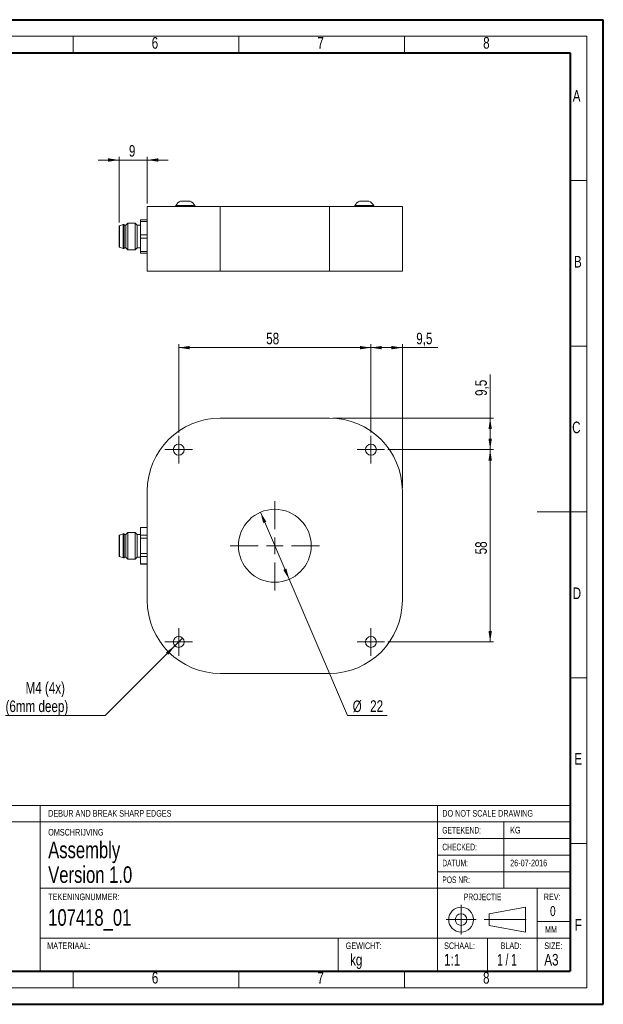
# Model space of a CAD drawing. Header units: millimetres. Extents: x 0 to 420, y 0 to 297.
# Tile 4 of 4: x 244 to 420, y 0 to 297. Entities that reach past the tile are written whole.
import ezdxf

# ---------------------------------------------------------------- set-up
doc = ezdxf.new("R2010")
doc.units = ezdxf.units.MM
doc.linetypes.add('CENTERX2', pattern=[20.32, 12.7, -2.54, 2.54, -2.54])
doc.styles.add('SLDTEXTSTYLE0', font='TXT', dxfattribs={"width": 0.75})
doc.styles.add('SLDTEXTSTYLE1', font='TXT', dxfattribs={"width": 0.605})
doc.styles.add('SLDTEXTSTYLE2', font='TXT', dxfattribs={"width": 0.65})
doc.dimstyles.new('SLDDIMSTYLE0', dxfattribs={"dimtxt": 3.5, "dimasz": 3.302, "dimexe": 0, "dimexo": 0.0625, "dimgap": 0.875, "dimtad": 1, "dimdec": 1, "dimrnd": 1e-09, "dimzin": 12, "dimdsep": 46, "dimtxsty": 'SLDTEXTSTYLE0', "dimsah": 1, "dimcen": 0.09, "dimadec": 0, "dimazin": 3, "dimtfac": 1, "dimtdec": 1, "dimtofl": 0, "dimtmove": 0, "dimatfit": 3, "dimfxl": 1, "dimfrac": 2, "dimtolj": 1, "dimtzin": 12, "dimarcsym": 0})
doc.dimstyles.new('SLDDIMSTYLE1', dxfattribs={"dimtxt": 3.5, "dimasz": 3.302, "dimexe": 0, "dimexo": 0.0625, "dimgap": 0.875, "dimtad": 1, "dimrnd": 1e-09, "dimzin": 12, "dimdsep": 46, "dimtxsty": 'SLDTEXTSTYLE0', "dimsah": 1, "dimcen": 0.09, "dimadec": 0, "dimazin": 3, "dimtfac": 1, "dimtofl": 0, "dimtmove": 0, "dimatfit": 3, "dimfxl": 1, "dimfrac": 2, "dimtolj": 1, "dimtzin": 12, "dimarcsym": 0})
doc.dimstyles.new('SLDDIMSTYLE2', dxfattribs={"dimtxt": 3.5, "dimasz": 3.302, "dimexe": 0, "dimexo": 0.0625, "dimgap": 0.875, "dimtad": 1, "dimdec": 0, "dimrnd": 1e-09, "dimzin": 12, "dimdsep": 46, "dimtxsty": 'SLDTEXTSTYLE0', "dimsah": 1, "dimcen": 0.09, "dimadec": 0, "dimazin": 3, "dimtfac": 1, "dimtdec": 0, "dimtmove": 0, "dimatfit": 0, "dimfxl": 1, "dimfrac": 2, "dimtolj": 1, "dimtzin": 12, "dimarcsym": 0})
doc.dimstyles.new('SLDDIMSTYLE4', dxfattribs={"dimtxt": 3.5, "dimasz": 3.302, "dimexe": 0, "dimexo": 0.0625, "dimgap": 0.875, "dimtad": 0, "dimtih": 1, "dimtoh": 1, "dimdec": 6, "dimrnd": 1e-09, "dimzin": 12, "dimdsep": 46, "dimtxsty": 'SLDTEXTSTYLE0', "dimblk1": 'NONE', "dimsah": 1, "dimcen": 0, "dimadec": 0, "dimazin": 3, "dimtfac": 1, "dimtmove": 0, "dimatfit": 3, "dimldrblk": 'NONE', "dimfxl": 1, "dimfrac": 2, "dimtolj": 1, "dimtzin": 12, "dimarcsym": 0})
doc.dimstyles.new('SLDDIMSTYLE5', dxfattribs={"dimtxt": 3.5, "dimasz": 3.302, "dimexe": 0, "dimexo": 0.0625, "dimgap": 0.875, "dimtad": 0, "dimtih": 1, "dimtoh": 1, "dimrnd": 1e-09, "dimzin": 12, "dimdsep": 46, "dimtxsty": 'SLDTEXTSTYLE0', "dimsah": 1, "dimcen": 0, "dimadec": 0, "dimazin": 3, "dimtfac": 1, "dimtmove": 0, "dimatfit": 3, "dimfxl": 1, "dimfrac": 2, "dimtolj": 1, "dimtzin": 12, "dimarcsym": 0})

# ---------------------------------------------------------------- blocks, each defined once
blk = doc.blocks.new('_D_2')
at = {"color": 7, "linetype": 'Continuous', "lineweight": 0}
for p, q in [((273.93, 236.03), (273.93, 255.89)), ((282.43, 241.82), (282.43, 255.89)), ((273.93, 254.89), (267.58, 254.89)), ((273.93, 254.89), (282.43, 254.89)), ((282.43, 254.89), (288.78, 254.89))]:
    blk.add_line(p, q, dxfattribs=at)
for points in [[(273.93, 254.89), (270.63, 255.4), (270.63, 254.38)], [(282.43, 254.89), (285.73, 254.38), (285.73, 255.4)]]:
    blk.add_solid(points, dxfattribs=at)
at = {"color": 7, "linetype": 'Continuous', "lineweight": 0, "insert": (276.89, 259.4), "char_height": 3.5, "attachment_point": 1, "style": 'SLDTEXTSTYLE0'}
blk.add_mtext('9', dxfattribs=at)
blk = doc.blocks.new('_D_6')
at = {"color": 7, "linetype": 'Continuous', "lineweight": 0}
for p, q in [((291.93, 172.67), (291.93, 199.29)), ((349.93, 172.67), (349.93, 199.29)), ((291.93, 198.29), (349.93, 198.29))]:
    blk.add_line(p, q, dxfattribs=at)
for points in [[(291.93, 198.29), (295.23, 197.78), (295.23, 198.8)], [(349.93, 198.29), (346.63, 198.8), (346.63, 197.78)]]:
    blk.add_solid(points, dxfattribs=at)
at = {"color": 7, "linetype": 'Continuous', "lineweight": 0, "insert": (318.34, 202.8), "char_height": 3.5, "attachment_point": 1, "style": 'SLDTEXTSTYLE0'}
blk.add_mtext('58', dxfattribs=at)
blk = doc.blocks.new('_D_7')
at = {"color": 7, "linetype": 'Continuous', "lineweight": 0}
for p, q in [((355.08, 167.52), (386.93, 167.52)), ((385.93, 167.52), (385.93, 109.52)), ((355.08, 109.52), (386.93, 109.52))]:
    blk.add_line(p, q, dxfattribs=at)
for points in [[(385.93, 167.52), (385.42, 164.22), (386.44, 164.22)], [(385.93, 109.52), (386.44, 112.82), (385.42, 112.82)]]:
    blk.add_solid(points, dxfattribs=at)
at = {"color": 7, "linetype": 'Continuous', "lineweight": 0, "insert": (381.42, 135.94), "char_height": 3.5, "attachment_point": 1, "rotation": 90, "style": 'SLDTEXTSTYLE0'}
blk.add_mtext('58', dxfattribs=at)
blk = doc.blocks.new('_D_8')
at = {"color": 7, "linetype": 'Continuous', "lineweight": 0}
for p, q in [((385.93, 177.02), (385.93, 190.18)), ((338.43, 177.02), (386.93, 177.02)), ((385.93, 177.02), (385.93, 167.52)), ((355.08, 167.52), (386.93, 167.52))]:
    blk.add_line(p, q, dxfattribs=at)
for points in [[(385.93, 177.02), (385.42, 173.72), (386.44, 173.72)], [(385.93, 167.52), (386.44, 170.82), (385.42, 170.82)]]:
    blk.add_solid(points, dxfattribs=at)
at = {"color": 7, "linetype": 'Continuous', "lineweight": 0, "insert": (381.42, 183.72), "char_height": 3.5, "attachment_point": 1, "rotation": 90, "style": 'SLDTEXTSTYLE0'}
blk.add_mtext('9,5', dxfattribs=at)
blk = doc.blocks.new('_D_9')
at = {"color": 7, "linetype": 'Continuous', "lineweight": 0}
for p, q in [((349.93, 172.67), (349.93, 199.29)), ((359.43, 156.02), (359.43, 199.29)), ((359.43, 198.29), (349.93, 198.29)), ((359.43, 198.29), (370.09, 198.29))]:
    blk.add_line(p, q, dxfattribs=at)
for points in [[(349.93, 198.29), (353.23, 197.78), (353.23, 198.8)], [(359.43, 198.29), (356.13, 198.8), (356.13, 197.78)]]:
    blk.add_solid(points, dxfattribs=at)
at = {"color": 7, "linetype": 'Continuous', "lineweight": 0, "insert": (363.62, 202.8), "char_height": 3.5, "attachment_point": 1, "style": 'SLDTEXTSTYLE0'}
blk.add_mtext('9,5', dxfattribs=at)
blk = doc.blocks.new('_D_10')
at = {"color": 7, "linetype": 'Continuous', "lineweight": 0}
for p, q in [((293.1, 110.69), (290.76, 108.36)), ((290.76, 108.36), (269.77, 87.36)), ((269.77, 87.36), (239.66, 87.36))]:
    blk.add_line(p, q, dxfattribs=at)
blk.add_solid([(290.76, 108.36), (288.07, 106.38), (288.79, 105.66)], dxfattribs=at)
at = {"color": 7, "linetype": 'Continuous', "lineweight": 0, "char_height": 3.5, "attachment_point": 1, "style": 'SLDTEXTSTYLE0'}
for s, insert in [('M4 (4x)', (245.7, 97.43)), ('(6mm deep)', (239.66, 91.87))]:
    blk.add_mtext(s, dxfattribs=dict(at, insert=insert))
blk = doc.blocks.new('_NONE')
blk = doc.blocks.new('_D_11')
at = {"color": 7, "linetype": 'Continuous', "lineweight": 0}
for p, q in [((316.6, 148.63), (325.26, 128.41)), ((325.26, 128.41), (342.84, 87.36)), ((342.84, 87.36), (354.88, 87.36))]:
    blk.add_line(p, q, dxfattribs=at)
for points in [[(316.6, 148.63), (317.43, 145.4), (318.37, 145.8)], [(325.26, 128.41), (324.43, 131.65), (323.49, 131.25)]]:
    blk.add_solid(points, dxfattribs=at)
at = {"color": 7, "linetype": 'Continuous', "lineweight": 0, "char_height": 3.5, "attachment_point": 1, "style": 'SLDTEXTSTYLE0'}
for s, insert in [('%%c', (344.43, 91.87)), ('22', (349.71, 91.92))]:
    blk.add_mtext(s, dxfattribs=dict(at, insert=insert))
blk = doc.blocks.new('SW_CENTERMARKSYMBOL_0')
at = {"color": 0, "linetype": 'Continuous', "lineweight": 0}
for p, q in [((0, 2.5), (0, 4.15)), ((-2.5, 0), (-4.15, 0)), ((0, 0), (-2.5, 0)), ((0, 0), (0, 2.5)), ((0, 0), (0, -2.5)), ((0, 0), (2.5, 0)), ((2.5, 0), (4.15, 0)), ((0, -2.5), (0, -4.15))]:
    blk.add_line(p, q, dxfattribs=at)
blk = doc.blocks.new('SW_CENTERMARKSYMBOL_1')
at = {"color": 0, "linetype": 'Continuous', "lineweight": 0}
for p, q in [((0, 2.5), (0, 4.15)), ((-2.5, 0), (-4.15, 0)), ((0, 0), (-2.5, 0)), ((0, 0), (0, 2.5)), ((0, 0), (0, -2.5)), ((0, 0), (2.5, 0)), ((2.5, 0), (4.15, 0)), ((0, -2.5), (0, -4.15))]:
    blk.add_line(p, q, dxfattribs=at)
blk = doc.blocks.new('SW_CENTERMARKSYMBOL_2')
at = {"color": 0, "linetype": 'Continuous', "lineweight": 0}
for p, q in [((0, 2.5), (0, 4.15)), ((-2.5, 0), (-4.15, 0)), ((0, 0), (-2.5, 0)), ((0, 0), (0, 2.5)), ((0, 0), (0, -2.5)), ((0, 0), (2.5, 0)), ((2.5, 0), (4.15, 0)), ((0, -2.5), (0, -4.15))]:
    blk.add_line(p, q, dxfattribs=at)
blk = doc.blocks.new('SW_CENTERMARKSYMBOL_3')
at = {"color": 0, "linetype": 'Continuous', "lineweight": 0}
for p, q in [((0, 2.5), (0, 4.15)), ((-2.5, 0), (-4.15, 0)), ((0, 0), (-2.5, 0)), ((0, 0), (0, 2.5)), ((0, 0), (0, -2.5)), ((0, 0), (2.5, 0)), ((2.5, 0), (4.15, 0)), ((0, -2.5), (0, -4.15))]:
    blk.add_line(p, q, dxfattribs=at)
blk = doc.blocks.new('SW_CENTERMARKSYMBOL_4')
at = {"color": 0, "linetype": 'Continuous', "lineweight": 0}
for p, q in [((0, 5), (0, 13.5)), ((-5, 0), (-13.5, 0)), ((0, 0), (-2.5, 0)), ((0, 0), (0, 2.5)), ((0, 0), (0, -2.5)), ((0, 0), (2.5, 0)), ((5, 0), (13.5, 0)), ((0, -5), (0, -13.5))]:
    blk.add_line(p, q, dxfattribs=at)

msp = doc.modelspace()

# ---------------------------------------------------------------- linework, layer by layer
at = {"color": 7, "linetype": 'Continuous', "lineweight": 40}
for p, q in [((0.0788436, 297.2147802), (420.0788436, 297.2147802)), ((420.0788436, 0.2147802), (420.0788436, 297.2147802)), ((20.0788436, 287.2147802), (410.0788436, 287.2147802)), ((410.0788436, 287.2147802), (410.0788436, 10.2147802)), ((20.0788436, 10.2147802), (410.0788436, 10.2147802)), ((0.0788436, 0.2147802), (420.0788436, 0.2147802))]:
    msp.add_line(p, q, dxfattribs=at)
at = {"color": 7, "linetype": 'Continuous', "lineweight": 0}
for p, q in [((15.0788436, 292.2147802), (415.0788436, 292.2147802)), ((260.0788436, 292.2147802), (260.0788436, 287.2147802)), ((310.0788436, 292.2147802), (310.0788436, 287.2147802)), ((360.0788436, 292.2147802), (360.0788436, 287.2147802)), ((415.0788436, 292.2147802), (415.0788436, 5.2147802)), ((410.0788436, 248.7147802), (415.0788436, 248.7147802)), ((410.0788436, 198.7147802), (415.0788436, 198.7147802)), ((415.0788436, 148.7147802), (400.0788436, 148.7147802)), ((410.0788436, 98.7147802), (415.0788436, 98.7147802)), ((250.0788436, 60.2147802), (170.0788436, 60.2147802)), ((250.0788436, 60.2147802), (370.0788436, 60.2147802)), ((410.0788436, 60.2147802), (370.0788436, 60.2147802)), ((290.0788436, 55.2147802), (170.0788436, 55.2147802)), ((370.0788436, 55.2147802), (290.0788436, 55.2147802)), ((410.0788436, 55.2147802), (370.0788436, 55.2147802)), ((415.0788436, 48.7147802), (410.0788436, 48.7147802)), ((396.6104682, 29.5082988), (385.6104682, 27.5082988)), ((385.6104682, 27.5082988), (385.6104682, 24.0082988)), ((396.6104682, 22.0082988), (396.6104682, 29.5082988)), ((385.6104682, 24.0082988), (396.6104682, 22.0082988)), ((260.0788436, 10.2147802), (260.0788436, 5.2147802)), ((310.0788436, 10.2147802), (310.0788436, 5.2147802)), ((360.0788436, 10.2147802), (360.0788436, 5.2147802)), ((15.0788436, 5.2147802), (415.0788436, 5.2147802))]:
    msp.add_line(p, q, dxfattribs=at)
at = {"color": 7, "linetype": 'Continuous', "lineweight": 15}
for p, q in [((282.4310031, 240.8250004), (282.4310031, 221.325)), ((282.4310031, 240.8250004), (304.431003, 240.8250004)), ((291.0810033, 241.2050005), (291.0810033, 240.8250004)), ((291.0810033, 241.2050005), (296.7810029, 241.2050005)), ((292.5060032, 242.4750004), (295.356003, 242.4750004)), ((296.7810029, 240.8250004), (296.7810029, 241.2050005)), ((304.431003, 240.8250004), (304.431003, 221.325)), ((304.431003, 240.8250004), (337.4310028, 240.8250004)), ((337.4310028, 240.8250004), (337.4310028, 221.325)), ((337.4310028, 240.8250004), (359.4310027, 240.8250004)), ((345.0810056, 241.2050005), (345.0810056, 240.8250004)), ((345.0810056, 241.2050005), (350.7810053, 241.2050005)), ((346.5060037, 242.4750004), (349.3559998, 242.4750004)), ((350.7810053, 240.8250004), (350.7810053, 241.2050005)), ((359.4310027, 240.8250004), (359.4310027, 221.325)), ((274.0310034, 235.025), (273.9310026, 235.025)), ((273.9310026, 235.025), (273.9310026, 228.6250002)), ((275.1310029, 235.4250003), (274.0310034, 235.025)), ((274.0310034, 235.025), (274.0310034, 231.8249999)), ((275.4310029, 235.4250003), (275.1310029, 235.4250003)), ((275.1310029, 235.4250003), (275.1310029, 228.2249999)), ((275.4310029, 235.4250003), (275.4310029, 228.2249999)), ((275.931003, 235.2249997), (275.4310029, 235.2249997)), ((276.5310029, 235.8249996), (275.931003, 235.2249997)), ((275.931003, 235.2249997), (275.931003, 231.8249999)), ((278.8310032, 235.8249996), (276.5310029, 235.8249996)), ((276.5310029, 235.8249996), (276.5310029, 227.8250001)), ((279.4310031, 235.2249997), (278.8310032, 235.8249996)), ((278.8310032, 235.8249996), (278.8310032, 227.8250001)), ((280.431003, 235.2249997), (279.4310031, 235.2249997)), ((279.4310031, 235.2249997), (279.4310031, 228.425)), ((280.431003, 236.8249997), (282.4310031, 236.8249997)), ((280.431003, 236.8249997), (280.431003, 236.3093134)), ((282.4310031, 236.3093134), (280.431003, 236.3093134)), ((280.431003, 236.3093134), (280.431003, 232.3406862)), ((274.0310034, 231.8249999), (274.0310034, 228.6250002)), ((275.931003, 231.8249999), (275.931003, 228.425)), ((280.431003, 231.3093135), (280.431003, 232.3406862)), ((280.431003, 232.3406862), (282.4310031, 232.3406862)), ((282.4310031, 231.3093135), (280.431003, 231.3093135)), ((280.431003, 231.3093135), (280.431003, 227.3406863)), ((273.9310026, 228.6250002), (274.0310034, 228.6250002)), ((274.0310034, 228.6250002), (275.1310029, 228.2249999)), ((275.1310029, 228.2249999), (275.4310029, 228.2249999)), ((275.4310029, 228.425), (275.931003, 228.425)), ((275.931003, 228.425), (276.5310029, 227.8250001)), ((276.5310029, 227.8250001), (278.8310032, 227.8250001)), ((278.8310032, 227.8250001), (279.4310031, 228.425)), ((279.4310031, 228.425), (280.431003, 228.425)), ((280.431003, 227.3406863), (282.4310031, 227.3406863)), ((280.431003, 226.825), (280.431003, 227.3406863)), ((282.4310031, 226.825), (280.431003, 226.825)), ((282.4310031, 221.325), (304.431003, 221.325)), ((304.431003, 221.325), (337.4310028, 221.325)), ((337.4310028, 221.325), (359.4310027, 221.325)), ((304.431003, 177.0226666), (337.4310028, 177.0226666)), ((282.4310031, 122.0226669), (282.4310031, 155.0226667)), ((359.4310027, 155.0226667), (359.4310027, 122.0226669)), ((282.4310031, 144.0226667), (280.431003, 144.0226667)), ((280.431003, 143.9984375), (280.431003, 144.0226667)), ((282.4310031, 143.9984375), (280.431003, 143.9984375)), ((280.431003, 143.9984375), (280.431003, 141.7071492)), ((274.0310034, 141.7226688), (273.9310026, 141.7226688)), ((273.9310026, 141.7226688), (273.9310026, 135.3226685)), ((275.1310029, 142.1226681), (274.0310034, 141.7226688)), ((274.0310034, 141.7226688), (274.0310034, 135.3226685)), ((275.4310029, 142.1226681), (275.1310029, 142.1226681)), ((275.1310029, 142.1226681), (275.1310029, 134.9226654)), ((275.4310029, 142.1226681), (275.4310029, 134.9226654)), ((275.931003, 141.9226685), (275.4310029, 141.9226685)), ((276.5310029, 142.5226674), (275.931003, 141.9226685)), ((275.931003, 141.9226685), (275.931003, 135.1226688)), ((278.8310032, 142.5226674), (276.5310029, 142.5226674)), ((276.5310029, 142.5226674), (276.5310029, 134.5226661)), ((279.4310031, 141.9226685), (278.8310032, 142.5226674)), ((278.8310032, 142.5226674), (278.8310032, 134.5226661)), ((280.431003, 141.9226685), (279.4310031, 141.9226685)), ((279.4310031, 141.9226685), (279.4310031, 135.1226688)), ((280.431003, 141.7071492), (282.4310031, 141.7071492)), ((280.431003, 140.813955), (280.431003, 141.7071492)), ((282.4310031, 140.813955), (280.431003, 140.813955)), ((280.431003, 140.813955), (280.431003, 136.2313786)), ((273.9310026, 135.3226685), (274.0310034, 135.3226685)), ((274.0310034, 135.3226685), (275.1310029, 134.9226654)), ((275.1310029, 134.9226654), (275.4310029, 134.9226654)), ((275.4310029, 135.1226688), (275.931003, 135.1226688)), ((275.931003, 135.1226688), (276.5310029, 134.5226661)), ((276.5310029, 134.5226661), (278.8310032, 134.5226661)), ((278.8310032, 134.5226661), (279.4310031, 135.1226688)), ((279.4310031, 135.1226688), (280.431003, 135.1226688)), ((280.431003, 136.2313786), (282.4310031, 136.2313786)), ((280.431003, 135.3381843), (280.431003, 136.2313786)), ((282.4310031, 135.3381843), (280.431003, 135.3381843)), ((280.431003, 135.3381843), (280.431003, 133.0468961)), ((280.431003, 133.0468961), (282.4310031, 133.0468961)), ((280.431003, 133.0226668), (280.431003, 133.0468961)), ((280.431003, 133.0226668), (282.4310031, 133.0226668)), ((337.4310028, 100.022667), (304.431003, 100.022667)), ((250.0788436, 60.2147802), (250.0788436, 10.2147802)), ((370.0788436, 60.2147802), (370.0788436, 10.2147802)), ((390.0788436, 55.2147802), (390.0788436, 35.2147802)), ((370.0788436, 50.2147802), (410.0788436, 50.2147802)), ((370.0788436, 45.2147802), (410.0788436, 45.2147802)), ((370.0788436, 40.2147802), (410.0788436, 40.2147802)), ((250.0788436, 35.2147802), (410.0788436, 35.2147802)), ((400.0788436, 20.2147802), (400.0788436, 35.2147802)), ((400.0788436, 25.2147802), (410.0788436, 25.2147802)), ((250.0788436, 20.2147802), (410.0788436, 20.2147802)), ((340.0788436, 20.2147802), (340.0788436, 10.2147802)), ((385.0788436, 20.2147802), (385.0788436, 10.2147802)), ((400.0788436, 10.2147802), (400.0788436, 20.2147802))]:
    msp.add_line(p, q, dxfattribs=at)
at = {"color": 7, "linetype": 'CENTERX2', "lineweight": 0}
for p, q in [((377.1540966, 30.2582988), (377.1540966, 21.2582988)), ((372.6540966, 25.7582988), (381.6540966, 25.7582988)), ((384.1104682, 25.7582988), (398.1104682, 25.7582988))]:
    msp.add_line(p, q, dxfattribs=at)
at = {"color": 7, "linetype": 'Continuous', "lineweight": 15}
for centre, radius in [((291.9310031, 167.522667), 1.65), ((349.9310031, 167.522667), 1.65), ((320.9310031, 138.522667), 11), ((291.9310031, 109.522667), 1.65), ((349.9310031, 109.522667), 1.65)]:
    msp.add_circle(centre, radius, dxfattribs=at)
at = {"color": 7, "linetype": 'Continuous', "lineweight": 0}
for radius in [3.75, 1.75]:
    msp.add_circle((377.1540966, 25.7582988), radius, dxfattribs=at)
at = {"color": 7, "linetype": 'Continuous', "lineweight": 15}
for centre, radius, start, end in [((293.9310031, 239.441624), 3.3514168, 115.162899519, 148.253743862), ((293.9310031, 239.441624), 3.3514168, 31.746256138, 64.837100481), ((347.9310031, 239.441624), 3.3514168, 115.162899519, 148.253743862), ((347.9310031, 239.441624), 3.3514168, 31.746256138, 64.837100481), ((304.4310031, 155.022667), 22, 90, 180), ((337.4310031, 155.022667), 22, 0, 90), ((304.4310031, 122.022667), 22, 180, 270), ((337.4310031, 122.022667), 22, 270, 0)]:
    msp.add_arc(centre, radius, start, end, dxfattribs=at)

# ---------------------------------------------------------------- block references
at = {"color": 7, "linetype": 'Continuous', "lineweight": 0}
for name, p in [('SW_CENTERMARKSYMBOL_0', (291.9310031, 167.522667)), ('SW_CENTERMARKSYMBOL_3', (349.9310031, 167.522667)), ('SW_CENTERMARKSYMBOL_4', (320.9310031, 138.522667)), ('SW_CENTERMARKSYMBOL_1', (291.9310031, 109.522667)), ('SW_CENTERMARKSYMBOL_2', (349.9310031, 109.522667))]:
    msp.add_blockref(name, p, dxfattribs=at)

# ---------------------------------------------------------------- texts
for s, insert, char_height, attachment_point, style in [('6', (283.773836, 291.9628358), 3.5, 1, 'SLDTEXTSTYLE0'), ('7', (333.7719234, 291.9758318), 3.5, 1, 'SLDTEXTSTYLE0'), ('8', (383.8203279, 291.9758318), 3.5, 1, 'SLDTEXTSTYLE0'), ('A', (410.8491055, 275.9751079), 3.5, 1, 'SLDTEXTSTYLE0'), ('B', (411.2310811, 225.9631382), 3.5, 1, 'SLDTEXTSTYLE0'), ('C', (410.6702775, 175.9817919), 3.5, 1, 'SLDTEXTSTYLE0'), ('D', (410.8374218, 125.9530616), 3.5, 1, 'SLDTEXTSTYLE0'), ('E', (411.3221705, 75.971653), 3.5, 1, 'SLDTEXTSTYLE0'), ('DEBUR AND BREAK SHARP EDGES', (252.5330168, 58.8111872), 2, 1, 'SLDTEXTSTYLE0'), ('DO NOT SCALE DRAWING', (371.4859373, 58.8111872), 2, 1, 'SLDTEXTSTYLE0'), ('GETEKEND:', (371.4859373, 53.7268892), 2, 1, 'SLDTEXTSTYLE1'), ('KG', (391.9672811, 53.7491114), 2, 1, 'SLDTEXTSTYLE0'), ('OMSCHRIJVING', (252.5330168, 53.1180385), 2, 1, 'SLDTEXTSTYLE0'), ('Assembly', (252.5330168, 49.2923621), 5, 1, 'SLDTEXTSTYLE0'), ('CHECKED:', (371.4859373, 48.6548565), 2, 1, 'SLDTEXTSTYLE1'), ('Version 1.0', (252.5330168, 41.8321314), 5, 1, 'SLDTEXTSTYLE0'), ('DATUM:', (371.4859373, 43.8279485), 2, 1, 'SLDTEXTSTYLE1'), ('26-07-2016', (391.9672811, 43.8501707), 2, 1, 'SLDTEXTSTYLE0'), ('POS NR:', (371.4859373, 38.7760392), 2, 1, 'SLDTEXTSTYLE1'), ('TEKENINGNUMMER:', (252.5330168, 33.6343927), 2, 1, 'SLDTEXTSTYLE0'), ('PROJECTIE', (377.9788264, 33.6121705), 2, 1, 'SLDTEXTSTYLE1'), ('REV:', (402.108559, 33.6343927), 2, 1, 'SLDTEXTSTYLE0'), ('0', (404.8423264, 29.8390238), 3, 2, 'SLDTEXTSTYLE0'), ('107418_01', (252.5330168, 28.91084), 5, 1, 'SLDTEXTSTYLE0'), ('MM', (402.4755441, 23.8082136), 2, 1, 'SLDTEXTSTYLE0'), ('F', (411.4456574, 25.967195), 3.5, 1, 'SLDTEXTSTYLE0'), ('MATERIAAL:', (252.2363992, 18.8717104), 2, 1, 'SLDTEXTSTYLE0'), ('GEWICHT:', (342.3280632, 18.8717104), 2, 1, 'SLDTEXTSTYLE0'), ('SCHAAL:', (372.0189915, 18.8717104), 2, 1, 'SLDTEXTSTYLE0'), ('BLAD:', (389.070407, 18.8717104), 2, 1, 'SLDTEXTSTYLE0'), ('SIZE:', (402.2632466, 18.8717104), 2, 1, 'SLDTEXTSTYLE0'), ('kg', (343.6405632, 15.418513), 3.5, 1, 'SLDTEXTSTYLE0'), ('1:1', (372.0189915, 15.4185132), 3.5, 1, 'SLDTEXTSTYLE0'), ('1 / 1', (388.0323861, 15.4185132), 3.5, 1, 'SLDTEXTSTYLE2'), ('A3', (402.2632466, 15.418513), 3.5, 1, 'SLDTEXTSTYLE0'), ('6', (283.8140161, 9.9775121), 3.5, 1, 'SLDTEXTSTYLE0'), ('7', (333.7687409, 9.9525617), 3.5, 1, 'SLDTEXTSTYLE0'), ('8', (383.7687409, 9.9525617), 3.5, 1, 'SLDTEXTSTYLE0')]:
    msp.add_mtext(s, dxfattribs=dict(at, insert=insert, char_height=char_height, attachment_point=attachment_point, style=style))

# ---------------------------------------------------------------- dimensions: what is measured, and where the dimension line sits
for base, p1, p2, dimstyle, picture, middle in [((282.4310030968, 254.8917860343), (273.9310030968, 235.025), (282.4310030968, 240.825), 'SLDDIMSTYLE2', '_D_2', (278.1810030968, 254.8917860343)), ((349.9310031, 198.2912216), (291.9310031, 171.672667), (349.9310031, 171.672667), 'SLDDIMSTYLE1', '_D_6', (320.9310031, 198.2912216)), ((349.9310031, 198.2912216), (359.4310031, 155.022667), (349.9310031, 171.672667), 'SLDDIMSTYLE0', '_D_9', (366.8534378, 198.2912216))]:
    dim = msp.add_linear_dim(base=base, p1=p1, p2=p2, dimstyle=dimstyle, dxfattribs=at)
    dim.commit()
    dim.dimension.update_dxf_attribs({"geometry": picture, "text_midpoint": middle, "dimtype": 160})
for base, p1, p2, dimstyle, picture, middle in [((385.9310031, 167.522667), (337.4310031, 177.022667), (354.0810031, 167.522667), 'SLDDIMSTYLE0', '_D_8', (385.9310031, 186.9494144)), ((385.9310031, 109.522667), (354.0810031, 167.522667), (354.0810031, 109.522667), 'SLDDIMSTYLE1', '_D_7', (385.9310031, 138.522667))]:
    dim = msp.add_linear_dim(base=base, p1=p1, p2=p2, angle=90, dimstyle=dimstyle, dxfattribs=at)
    dim.commit()
    dim.dimension.update_dxf_attribs({"geometry": picture, "text_midpoint": middle, "dimtype": 160})
dim = msp.add_diameter_dim_2p(p1=(325.2615667, 128.4109797), p2=(316.6004395, 148.6343543), dimstyle='SLDDIMSTYLE5', dxfattribs=at)
dim.commit()
dim.dimension.update_dxf_attribs({"geometry": '_D_11', "text_midpoint": (349.6565915, 90.1621416), "dimtype": 163})
dim = msp.add_diameter_dim_2p(p1=(293.0977293, 110.6893932), p2=(290.7642769, 108.3559408), text='M4 (4x)\\P(6mm deep)', dimstyle='SLDDIMSTYLE4', override={"dimpost": '<>'}, dxfattribs=at)
dim.commit()
dim.dimension.update_dxf_attribs({"geometry": '_D_10', "text_midpoint": (253.918048, 92.9135304), "dimtype": 163})

doc.saveas('drawing.dxf')
